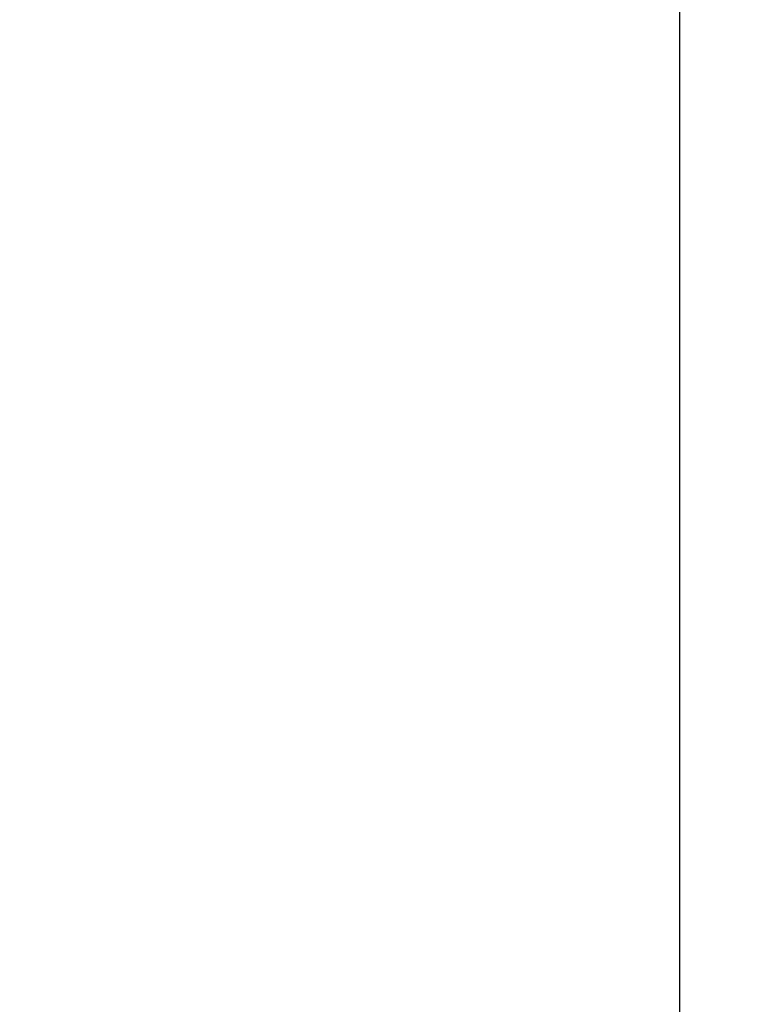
# Model space of a CAD drawing. Header units: millimetres. Extents: x 0 to 420, y 0 to 297.
# Tile 63 of 68: x 345 to 366, y 150 to 178. Entities that reach past the tile are written whole.
import ezdxf

# ---------------------------------------------------------------- set-up
doc = ezdxf.new("R2010")
doc.units = ezdxf.units.MM
doc.layers.add('QUOTE', color=174, linetype='Continuous')
doc.styles.add('SLDTEXTSTYLE3', font='TXT', dxfattribs={"width": 0.75})
doc.dimstyles.new('SLDDIMSTYLE1', dxfattribs={"dimtxt": 3, "dimasz": 3, "dimexe": 0, "dimexo": 0.0625, "dimgap": 0.75, "dimtad": 1, "dimlfac": 6.533088, "dimrnd": 1e-09, "dimzin": 12, "dimdsep": 46, "dimtxsty": 'SLDTEXTSTYLE3', "dimsah": 1, "dimcen": 0.09, "dimadec": 0, "dimazin": 3, "dimtfac": 1, "dimtdec": 3, "dimtofl": 0, "dimtmove": 0, "dimatfit": 3, "dimfxl": 0, "dimfrac": 2, "dimtolj": 1, "dimtzin": 12, "dimarcsym": 0})

# ---------------------------------------------------------------- blocks, each defined once
blk = doc.blocks.new('_D_1')
at = {"layer": 'QUOTE'}
for p, q in [((328.325, 280.224), (365.92, 280.224)), ((363.92, 142.602), (363.92, 280.224)), ((347.391, 142.602), (365.92, 142.602))]:
    blk.add_line(p, q, dxfattribs=at)
for points in [[(363.92, 280.224), (363.42, 277.224), (364.42, 277.224)], [(363.92, 142.602), (364.42, 145.602), (363.42, 145.602)]]:
    blk.add_solid(points, dxfattribs=at)
at = {"layer": 'QUOTE', "insert": (360.053, 206.426), "char_height": 3, "attachment_point": 1, "rotation": 90, "style": 'SLDTEXTSTYLE3'}
blk.add_mtext('899,1', dxfattribs=at)

msp = doc.modelspace()

# ---------------------------------------------------------------- dimensions: what is measured, and where the dimension line sits
at = {"layer": 'QUOTE'}
dim = msp.add_linear_dim(base=(363.9198, 280.2243), p1=(345.391, 142.6018), p2=(326.3247, 280.2243), angle=90, dimstyle='SLDDIMSTYLE1', dxfattribs=at)
dim.commit()
dim.dimension.update_dxf_attribs({"geometry": '_D_1', "text_midpoint": (363.9198, 211.4131), "dimtype": 160})

doc.saveas('drawing.dxf')
